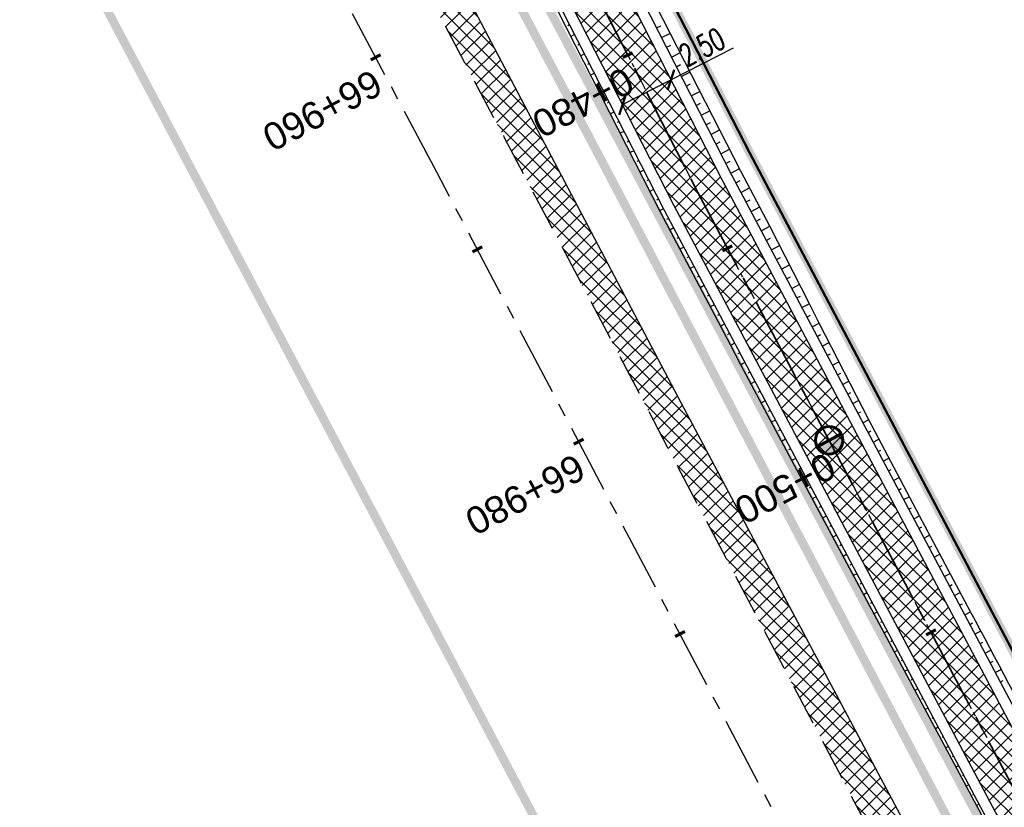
# Model space of a CAD drawing. Header units: metres. Extents: x 7529682 to 7533751, y 5721195 to 5727842.
# Tile 188 of 210: x 7529913 to 7529958, y 5727338 to 5727375. Entities that reach past the tile are written whole.
import ezdxf

# ---------------------------------------------------------------- set-up
doc = ezdxf.new("R2010")
doc.units = ezdxf.units.M
doc.header["$PDMODE"] = 1
doc.header["$PDSIZE"] = 0.3
for name, pattern in [('817-dzialki-09-05-04$0$HIDDEN', [0.375, 0.25, -0.125]), ('ACAD_ISO05W100', [33, 24, -3, 0, -3, 0, -3]), ('CENTER', [50.8, 31.75, -6.35, 6.35, -6.35]), ('CENTER2', [28.575, 19.05, -3.175, 3.175, -3.175]), ('HIDDEN', [9.525, 6.35, -3.175])]:
    doc.linetypes.add(name, pattern=pattern)
for name, color, linetype in [('C-DROGI-SYTUACJA', 7, 'Continuous'), ('C-DROGI-SYTUACJA-ETYKIETY', 7, 'Continuous'), ('D-hatch-pobocza', 131, 'Continuous'), ('D-pobocza', 60, 'Continuous'), ('D-rowy', 160, 'Continuous'), ('D-skarpa', 2, 'Continuous'), ('D-skarpa-kreskowanie', 2, 'Continuous'), ('D-wymiary', 1, 'Continuous')]:
    doc.layers.add(name, color=color, linetype=linetype)
for name, color, linetype, lineweight, true_color in [('D-ewidencja-numery', 7, 'Continuous', 50, 0x40ff00), ('D-hatch-ciag-pieszo-rowerowy', 7, 'Continuous', 13, 0xff9f80), ('D-LR-etap-III', 7, '817-dzialki-09-05-04$0$HIDDEN', 50, 0x00008f)]:
    doc.layers.add(name, color=color, linetype=linetype, lineweight=lineweight, true_color=true_color)
for name, color, linetype, lineweight in [('D-krawędzie', 3, 'Continuous', 30), ('D-obrzeża', 2, 'Continuous', 30), ('D-oś', 10, 'CENTER', 30), ('D-pas-drogowy', 7, 'ACAD_ISO05W100', 50)]:
    doc.layers.add(name, color=color, linetype=linetype, lineweight=lineweight)
doc.layers.add('poprzeczki', color=7, linetype='Continuous', true_color=0x0000c7)
doc.styles.add('DIMTEXT', font='simplex.shx', dxfattribs={"width": 0.7})
doc.styles.get("Standard").update_dxf_attribs({"font": 'arial.ttf'})
doc.dimstyles.new('500', dxfattribs={"dimtxt": 1, "dimasz": 0.7, "dimexe": 0.2, "dimexo": 0.5, "dimgap": 0.2, "dimtad": 1, "dimrnd": 0.005, "dimzin": 0, "dimdsep": 46, "dimtxsty": 'DIMTEXT', "dimblk": 'ARCHTICK', "dimcen": 0, "dimclrd": 256, "dimclre": 256, "dimclrt": 2, "dimadec": 5, "dimazin": 0, "dimtfac": 1, "dimtofl": 0, "dimtmove": 0, "dimatfit": 3, "dimfxl": 1, "dimtolj": 1, "dimtzin": 0, "dimlwd": -1, "dimlwe": -1, "dimarcsym": 0})
pattern_1 = [(45, (0, 0), (-0.33675960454, 0.33675960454), []), (135, (0, 0), (-0.33675960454, -0.33675960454), [])]

# ---------------------------------------------------------------- blocks, each defined once
blk = doc.blocks.new('_ArchTick')
at = {"color": 0, "linetype": 'ByBlock', "const_width": 0.15}
blk.add_lwpolyline([(-0.5, -0.5), (0.5, 0.5)], dxfattribs=at)
blk = doc.blocks.new('*D68')
at = {"layer": 'D-wymiary', "transparency": 16777216}
for p, q in [((7529943.038, 5727371.922), (7529945.917, 5727373.393)), ((7529942.81, 5727372.367), (7529942.947, 5727372.1)), ((7529940.812, 5727370.785), (7529943.038, 5727371.922)), ((7529940.584, 5727371.23), (7529940.721, 5727370.963))]:
    blk.add_line(p, q, dxfattribs=at)
at = {"layer": 'Defpoints', "color": 0, "transparency": 16777216}
for p in [(7529943.038, 5727371.922), (7529943.038, 5727371.922), (7529940.812, 5727370.785)]:
    blk.add_point(p, dxfattribs=at)
at = {"layer": 'D-wymiary', "transparency": 16777216, "xscale": 0.6999999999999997, "yscale": 0.6999999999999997, "zscale": 0.6999999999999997}
for p, rotation in [((7529943.038, 5727371.922), 27.05928590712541), ((7529940.812, 5727370.785), 207.0592859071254)]:
    blk.add_blockref('_ArchTick', p, dxfattribs=dict(at, rotation=rotation))
at = {"layer": 'D-wymiary', "color": 2, "transparency": 16777216, "insert": (7529944.471, 5727373.44), "char_height": 1, "attachment_point": 5, "rotation": 27.0593, "style": 'DIMTEXT'}
blk.add_mtext('\\A1;2.50', dxfattribs=at)
blk = doc.blocks.new('AeccTickLine')
at = {"color": 0, "linetype": 'ByBlock', "lineweight": -2}
blk.add_line((0, 1), (0, -1), dxfattribs=at)
blk = doc.blocks.new('kilometraz')
at = {"linetype": 'ByBlock', "lineweight": -2}
blk.add_hatch(color=0, dxfattribs=at).paths.add_polyline_path([(0, -0.28125, 0.41421356), (0.28125, 0, 0.41421356), (0, 0.28125)])
at = {"color": 0, "linetype": 'ByBlock', "lineweight": -2}
blk.add_line((0, 0.28125), (0, -0.28125), dxfattribs=at)
blk.add_circle((0, 0), 0.28125, dxfattribs=at)

msp = doc.modelspace()

# ---------------------------------------------------------------- hatches: boundary and pattern name
at = {"layer": 'D-hatch-ciag-pieszo-rowerowy'}
h = msp.add_hatch(dxfattribs=at)
h.set_pattern_fill('ANSI37', color=256, scale=0.15, style=0)
h.set_pattern_definition(pattern_1)
h.paths.add_polyline_path([(7529994.115, 5727270.039), (7529996.409, 5727271.048), (7529995.888, 5727272.04), (7529987.333, 5727287.9), (7529970.791, 5727319.398), (7529945.39, 5727367.318), (7529919.647, 5727417.711), (7529903.693, 5727447.921), (7529879.894, 5727492.595), (7529862.565, 5727525.262), (7529859.536, 5727525.637), (7529877.686, 5727491.422), (7529901.485, 5727446.75), (7529917.429, 5727416.559), (7529943.172, 5727366.164), (7529968.58, 5727318.231), (7529985.127, 5727286.725), (7529993.681, 5727270.865)])
at = {"layer": 'D-hatch-pobocza'}
h = msp.add_hatch(dxfattribs=at)
h.set_pattern_fill('ANSI37', color=256, scale=0.15, style=0)
h.set_pattern_definition(pattern_1)
h.paths.add_polyline_path([(7529905.34, 5727429.09), (7529892.28, 5727453.58), (7529881.53, 5727473.69), (7529872.27, 5727491.4), (7529857.46, 5727519.14), (7529841.38, 5727549.79), (7529827.75, 5727575.78), (7529816.4, 5727596.89), (7529800.43, 5727627.4), (7529788.07, 5727650.98), (7529775.85, 5727673.83), (7529761.3, 5727701.31), (7529749.89, 5727722.83), (7529745.5, 5727731.66), (7529738.971, 5727744.085), (7529737.465, 5727743.316), (7529742.213, 5727734.302), (7529762.326, 5727696.274), (7529777.785, 5727667.006), (7529799.322, 5727626.3), (7529822.193, 5727583.156), (7529846.924, 5727536.347), (7529864.752, 5727502.663), (7529900.459, 5727434.965), (7529935.352, 5727369.308), (7529971.476, 5727300.786), (7529988.361, 5727268.841), (7529990.28, 5727268.6), (7529990.329, 5727268.617), (7529981.66, 5727284.96), (7529968.42, 5727309.6), (7529956.4, 5727332.85), (7529943.52, 5727357.04), (7529932.32, 5727378.32), (7529916.68, 5727408.01)])

# ---------------------------------------------------------------- linework, layer by layer
at = {"layer": 'C-DROGI-SYTUACJA', "color": 10, "linetype": 'CENTER2', "lineweight": 35, "ltscale": 0.2}
msp.add_lwpolyline([(7529714.301, 5727795.865), (7529735.169, 5727756.456, 0.071658), (7529738.529, 5727751.848), (7529739.732, 5727750.614, -0.071785), (7529743.098, 5727745.997), (7529747.739, 5727737.221), (7529774.913, 5727685.825), (7529793.855, 5727649.915), (7529812.38, 5727615.415), (7529837.757, 5727568.892), (7529857.658, 5727531.843), (7529878.79, 5727492.008), (7529902.589, 5727447.335), (7529918.538, 5727417.135), (7529944.281, 5727366.741), (7529969.685, 5727318.815), (7529986.23, 5727287.312), (7529994.785, 5727271.452), (7530014.919, 5727233.118)], format="xyb", dxfattribs=at)
at = {"layer": 'D-ewidencja-numery', "color": 12, "ltscale": 15, "true_color": 0xc70000}
msp.add_lwpolyline([(7529715.573, 5727792.968), (7529717.68, 5727794.024), (7529736.275, 5727758.647), (7529744.511, 5727750.406), (7529750.283, 5727738.55), (7529777.109, 5727687.569), (7529796.515, 5727651.33), (7529814.938, 5727616.793), (7529839.007, 5727572.304), (7529860.618, 5727532.509), (7529882.349, 5727491.504), (7529904.865, 5727449.096), (7529920.747, 5727418.885), (7529946.677, 5727368.547), (7529972.025, 5727320.573), (7529987.74, 5727290.153), (7529996.497, 5727273.662), (7530017.541, 5727234.203)], dxfattribs=at)
at = {"layer": 'D-krawędzie', "linetype": 'HIDDEN', "ltscale": 0.3}
msp.add_lwpolyline([(7529737.465, 5727743.316), (7529742.213, 5727734.302), (7529762.326, 5727696.274), (7529777.785, 5727667.006), (7529799.322, 5727626.3), (7529822.193, 5727583.156), (7529846.924, 5727536.347), (7529864.752, 5727502.663), (7529900.459, 5727434.965), (7529935.352, 5727369.308), (7529971.476, 5727300.786), (7530006.702, 5727234.141)], dxfattribs=at)
at = {"layer": 'D-LR-etap-III', "ltscale": 10, "flags": 128}
msp.add_lwpolyline([(7531750.474, 5723895.103, 0.4, 0.4, 0), (7531750.505, 5723895.13, 0.4, 0.4, 0), (7531682.71, 5724022.92, 0.4, 0.4, 0), (7531619.177, 5724147.204, 0.4, 0.4, 0), (7531592.309, 5724198.489, 0.4, 0.4, 0), (7531553.264, 5724272.919, 0.4, 0.4, 0), (7531504.02, 5724366.79, 0.4, 0.4, 0), (7531482.09, 5724407.62, 0.4, 0.4, 0), (7531412.35, 5724541.183, 0.4, 0.4, 0), (7531388.464, 5724586.93, 0.4, 0.4, 0), (7531345.12, 5724669.94, 0.4, 0.4, 0), (7531127.66, 5725081.67, 0.4, 0.4, 0), (7531059.253, 5725211.041, 0.4, 0.4, 0), (7531008.007, 5725307.954, 0.4, 0.4, 0), (7530964.182, 5725390.836, 0.4, 0.4, 0), (7530914.557, 5725484.684, 0.4, 0.4, 0), (7530865.243, 5725577.494, 0.4, 0.4, 0), (7530840.085, 5725624.059, 0.4, 0.4, 0), (7530802.56, 5725694.925, 0.4, 0.4, 0), (7530755.54, 5725787.51, 0.4, 0.4, 0), (7530708.718, 5725876.303, 0.4, 0.4, 0), (7530695.12, 5725902.09, 0.4, 0.4, 0), (7530642.914, 5726001.078, 0.4, 0.4, 0), (7530634.935, 5726016.147, 0.4, 0.4, 0), (7530610.82, 5726061.93, 0.4, 0.4, 0), (7530610.82, 5726061.93, 0.4, 0.4, 0), (7530607.21, 5726063.51, 0.4, 0.4, 0), (7530597.42, 5726080.68, 0.4, 0.4, 0), (7530591.16, 5726088.44, 0.4, 0.4, 0), (7530581.28, 5726107.21, 0.4, 0.4, 0), (7530571.29, 5726130.56, 0.4, 0.4, 0), (7530549.555, 5726171.527, 0.4, 0.4, 0), (7530531.014, 5726206.474, 0.4, 0.4, 0), (7530516.461, 5726236.017, 0.4, 0.4, 0), (7530500.799, 5726266.141, 0.4, 0.4, 0), (7530491.35, 5726283.94, 0.4, 0.4, 0), (7530482.4, 5726303.41, 0.4, 0.4, 0), (7530482.4, 5726303.41, 0.4, 0.4, 0), (7530450.41, 5726357.28, 0.4, 0.4, 0), (7530397.759, 5726458.5, 0.4, 0.4, 0), (7530334.708, 5726583.665, 0.4, 0.4, 0), (7530303.939, 5726645.168, 0.4, 0.4, 0), (7530300.51, 5726651.778, 0.4, 0.4, 0), (7530289.214, 5726671.967, 0.4, 0.4, 0), (7530281.54, 5726685.57, 0.4, 0.4, 0), (7530261.371, 5726724.163, 0.4, 0.4, 0), (7530254.03, 5726738.21, 0.4, 0.4, 0), (7530197.22, 5726845.06, 0.4, 0.4, 0), (7530194.71, 5726849.15, 0.4, 0.4, 0), (7530195.92, 5726850.75, 0.4, 0.4, 0), (7530170.547, 5726892.961, 0.4, 0.4, 0), (7530143.175, 5726945.066, 0.4, 0.4, 0), (7530105.06, 5727018.32, 0.4, 0.4, 0), (7530100.06, 5727027.16, 0.4, 0.4, 0), (7530062.319, 5727099.625, 0.4, 0.4, 0), (7530015.379, 5727189.42, 0.4, 0.4, 0), (7529983.208, 5727250.207, 0.4, 0.4, 0), (7529953.284, 5727306.747, 0.4, 0.4, 0), (7529900.671, 5727406.159, 0.4, 0.4, 0), (7529890.63, 5727425.131, 0.4, 0.4, 0), (7529875.155, 5727454.426, 0.4, 0.4, 0), (7529857.56, 5727487.787, 0.4, 0.4, 0), (7529835.194, 5727530.193, 0.4, 0.4, 0), (7529811.741, 5727574.662, 0.4, 0.4, 0), (7529792.102, 5727611.923, 0.4, 0.4, 0), (7529768.066, 5727657.47, 0.4, 0.4, 0), (7529755.211, 5727682.131, 0.4, 0.4, 0), (7529753.31, 5727681.13, 0.4, 0.4, 0), (7529739.21, 5727707.77, 0.4, 0.4, 0), (7529735.395, 5727711.252, 0.4, 0.4, 0), (7529725.42, 5727730.2, 0.4, 0.4, 0), (7529723.55, 5727729.88, 0.4, 0.4, 0), (7529695.567, 5727782.932, 0.4, 0.4, 0), (7529717.68, 5727794.024, 0.4, 0.4, 0), (7529736.275, 5727758.647, 0.4, 0.4, 0), (7529736.275, 5727758.647, 0.4, 0.4, 0), (7529744.511, 5727750.406, 0.4, 0.4, 0), (7529744.511, 5727750.406, 0.4, 0.4, 0), (7529750.283, 5727738.55, 0.4, 0.4, 0), (7529777.109, 5727687.569, 0.4, 0.4, 0), (7529796.515, 5727651.33, 0.4, 0.4, 0), (7529814.938, 5727616.793, 0.4, 0.4, 0), (7529839.007, 5727572.304, 0.4, 0.4, 0), (7529860.618, 5727532.509, 0.4, 0.4, 0), (7529882.349, 5727491.504, 0.4, 0.4, 0), (7529904.865, 5727449.096, 0.4, 0.4, 0), (7529920.747, 5727418.885, 0.4, 0.4, 0), (7529946.677, 5727368.547, 0.4, 0.4, 0), (7529972.025, 5727320.573, 0.4, 0.4, 0), (7529987.74, 5727290.153, 0.4, 0.4, 0), (7529996.497, 5727273.662, 0.4, 0.4, 0), (7530017.541, 5727234.203, 0.4, 0.4, 0), (7530033.054, 5727204.864, 0.4, 0.4, 0), (7530051.623, 5727170.223, 0.4, 0.4, 0), (7530069.277, 5727137.016, 0.4, 0.4, 0), (7530089.385, 5727097.534, 0.4, 0.4, 0), (7530109.713, 5727060.747, 0.4, 0.4, 0), (7530136.77, 5727011.64, 0.4, 0.4, 0), (7530162.447, 5726962.744, 0.4, 0.4, 0), (7530187.674, 5726916.992, 0.4, 0.4, 0), (7530207.821, 5726879.335, 0.4, 0.4, 0), (7530230.626, 5726834.519, 0.4, 0.4, 0), (7530262.288, 5726776.618, 0.4, 0.4, 0), (7530277.51, 5726760.213, 0.4, 0.4, 0), (7530286.037, 5726744.107, 0.4, 0.4, 0), (7530288.097, 5726735.884, 0.4, 0.4, 0), (7530290.394, 5726725.047, 0.4, 0.4, 0), (7530296.177, 5726713.583, 0.4, 0.4, 0), (7530302.726, 5726701.182, 0.4, 0.4, 0), (7530325.685, 5726657.466, 0.4, 0.4, 0), (7530343.244, 5726623.649, 0.4, 0.4, 0), (7530360.23, 5726591.747, 0.4, 0.4, 0), (7530383.209, 5726548.059, 0.4, 0.4, 0), (7530406.018, 5726503.606, 0.4, 0.4, 0), (7530427.465, 5726462.62, 0.4, 0.4, 0), (7530447.928, 5726424.388, 0.4, 0.4, 0), (7530471.127, 5726379.921, 0.4, 0.4, 0), (7530490.501, 5726343.033, 0.4, 0.4, 0), (7530509.499, 5726306.733, 0.4, 0.4, 0), (7530529.89, 5726267.244, 0.4, 0.4, 0), (7530543.852, 5726238.99, 0.4, 0.4, 0), (7530554.809, 5726218.944, 0.4, 0.4, 0), (7530559.027, 5726212.223, 0.4, 0.4, 0), (7530563.061, 5726206.41, 0.4, 0.4, 0), (7530566.934, 5726200.464, 0.4, 0.4, 0), (7530569.771, 5726194.902, 0.4, 0.4, 0), (7530571.473, 5726191.282, 0.4, 0.4, 0), (7530572.839, 5726188.025, 0.4, 0.4, 0), (7530575.295, 5726182.035, 0.4, 0.4, 0), (7530579.737, 5726173.306, 0.4, 0.4, 0), (7530583.3, 5726167.41, 0.4, 0.4, 0), (7530593.4, 5726163.33, 0.4, 0.4, 0), (7530598.618, 5726155.264, 0.4, 0.4, 0), (7530608.258, 5726140.497, 0.4, 0.4, 0), (7530603.27, 5726136.83, 0.4, 0.4, 0), (7530606.53, 5726131.84, 0.4, 0.4, 0), (7530604.239, 5726124.217, 0.4, 0.4, 0), (7530605.847, 5726121.63, 0.4, 0.4, 0), (7530608.972, 5726116.164, 0.4, 0.4, 0), (7530618.114, 5726097.791, 0.4, 0.4, 0), (7530651.213, 5726034.96, 0.4, 0.4, 0), (7530670.244, 5725998.611, 0.4, 0.4, 0), (7530698.075, 5725945.953, 0.4, 0.4, 0), (7530716.506, 5725911.305, 0.4, 0.4, 0), (7530735.223, 5725875.667, 0.4, 0.4, 0), (7530752.504, 5725842.155, 0.4, 0.4, 0), (7530778.311, 5725793.501, 0.4, 0.4, 0), (7530797.5, 5725756.382, 0.4, 0.4, 0), (7530812.519, 5725728.289, 0.4, 0.4, 0), (7530820.039, 5725713.16, 0.4, 0.4, 0), (7530822.422, 5725710.194, 0.4, 0.4, 0), (7530833.155, 5725688.801, 0.4, 0.4, 0), (7530849.629, 5725656.159, 0.4, 0.4, 0), (7530867.983, 5725621.964, 0.4, 0.4, 0), (7530872.63, 5725612.888, 0.4, 0.4, 0), (7530880.354, 5725597.595, 0.4, 0.4, 0), (7530883.839, 5725593.389, 0.4, 0.4, 0), (7530891.782, 5725587.763, 0.4, 0.4, 0), (7530895.039, 5725584.281, 0.4, 0.4, 0), (7530897.034, 5725580.941, 0.4, 0.4, 0), (7530900.952, 5725579.946, 0.4, 0.4, 0), (7530904.81, 5725571.977, 0.4, 0.4, 0), (7530903.682, 5725568.566, 0.4, 0.4, 0), (7530908.901, 5725558.845, 0.4, 0.4, 0), (7530910.252, 5725545.672, 0.4, 0.4, 0), (7530912.873, 5725538.646, 0.4, 0.4, 0), (7530945.278, 5725478.464, 0.4, 0.4, 0), (7530959.692, 5725450.246, 0.4, 0.4, 0), (7531002.827, 5725368.192, 0.4, 0.4, 0), (7531044.704, 5725290.314, 0.4, 0.4, 0), (7531064.099, 5725253.213, 0.4, 0.4, 0), (7531083.01, 5725216.678, 0.4, 0.4, 0), (7531113.013, 5725158.466, 0.4, 0.4, 0), (7531137.364, 5725113.071, 0.4, 0.4, 0), (7531150.831, 5725086.712, 0.4, 0.4, 0), (7531159.746, 5725076.641, 0.4, 0.4, 0), (7531166.31, 5725074.58, 0.4, 0.4, 0), (7531172.29, 5725062.58, 0.4, 0.4, 0), (7531170.59, 5725055.606, 0.4, 0.4, 0), (7531173.733, 5725044.081, 0.4, 0.4, 0), (7531215.342, 5724964.86, 0.4, 0.4, 0), (7531238.054, 5724921.685, 0.4, 0.4, 0), (7531262.39, 5724875.283, 0.4, 0.4, 0), (7531295.587, 5724811.266, 0.4, 0.4, 0), (7531348.488, 5724712.363, 0.4, 0.4, 0), (7531363.741, 5724682.684, 0.4, 0.4, 0), (7531366.987, 5724675.865, 0.4, 0.4, 0), (7531382.541, 5724646.111, 0.4, 0.4, 0), (7531401.299, 5724610.875, 0.4, 0.4, 0), (7531428.965, 5724558.862, 0.4, 0.4, 0), (7531449.111, 5724520.398, 0.4, 0.4, 0), (7531477.293, 5724465.831, 0.4, 0.4, 0), (7531500.996, 5724421.113, 0.4, 0.4, 0), (7531512.122, 5724400.549, 0.4, 0.4, 0), (7531513.782, 5724396.757, 0.4, 0.4, 0), (7531526.32, 5724379.39, 0.4, 0.4, 0), (7531566.784, 5724302.736, 0.4, 0.4, 0), (7531612.277, 5724225.61, 0.4, 0.4, 0), (7531620.493, 5724210.548, 0.4, 0.4, 0), (7531631.578, 5724196.258, 0.4, 0.4, 0), (7531653.484, 5724152.434, 0.4, 0.4, 0), (7531661.151, 5724128.494, 0.4, 0.4, 0), (7531673.881, 5724101.186, 0.4, 0.4, 0), (7531684.691, 5724081.184, 0.4, 0.4, 0), (7531699.212, 5724051.17, 0.4, 0.4, 0), (7531704.034, 5724040.584, 0.4, 0.4, 0), (7531704.034, 5724040.584, 0.4, 0.4, 0), (7531703.913, 5724037.17, 0.4, 0.4, 0), (7531736.42, 5723969.232, 0.4, 0.4, 0), (7531738.285, 5723967.699, 0.4, 0.4, 0), (7531742.181, 5723962.346, 0.4, 0.4, 0), (7531744.286, 5723958.616, 0.4, 0.4, 0), (7531755.393, 5723944.193, 0.4, 0.4, 0), (7531758.69, 5723936.76, 0.4, 0.4, 0), (7531780.08, 5723929.25, 0.4, 0.4, 0), (7531792.612, 5723906.338, 0.4, 0.4, 0), (7531792.612, 5723906.338, 0.4, 0.4, 0), (7531756.962, 5723883.055, 0.4, 0.4, 0), (7531750.46, 5723895.13, 0.4, 0.4, 0), (7531750.46, 5723895.13, 0, 0, 0)], format="xyseb", dxfattribs=at)
at = {"layer": 'D-obrzeża'}
for points in [[(7529996.408, 5727271.05), (7529995.888, 5727272.04), (7529987.333, 5727287.9), (7529970.791, 5727319.398), (7529945.39, 5727367.318), (7529919.647, 5727417.711), (7529903.693, 5727447.921), (7529879.894, 5727492.595), (7529858.761, 5727532.432), (7529838.856, 5727569.487), (7529813.479, 5727616.01), (7529794.958, 5727650.503), (7529776.019, 5727686.408), (7529748.844, 5727737.805), (7529744.118, 5727746.741, 0.071785), (7529740.753, 5727751.358), (7529739.549, 5727752.592, -0.071658), (7529736.189, 5727757.2), (7529717.235, 5727792.995)], [(7530013.813, 5727232.534), (7529993.681, 5727270.865), (7529985.127, 5727286.725), (7529968.58, 5727318.231), (7529943.172, 5727366.164), (7529917.429, 5727416.559), (7529901.485, 5727446.75), (7529877.686, 5727491.422), (7529856.555, 5727531.255), (7529836.657, 5727568.297), (7529811.281, 5727614.82), (7529792.751, 5727649.328), (7529773.808, 5727685.242), (7529746.633, 5727736.639), (7529746.633, 5727736.639), (7529742.077, 5727745.253, 0.071785), (7529738.712, 5727749.87), (7529737.508, 5727751.104, -0.071658), (7529734.148, 5727755.712), (7529715.008, 5727791.858)]]:
    msp.add_lwpolyline(points, format="xyb", dxfattribs=at)
at = {"layer": 'D-oś', "ltscale": 0.1}
msp.add_lwpolyline([(7530003.607, 5727232.506), (7529968.381, 5727299.153), (7529932.259, 5727367.671), (7529897.365, 5727433.327), (7529861.657, 5727501.028), (7529843.829, 5727534.712), (7529819.1, 5727581.518), (7529796.228, 5727624.663), (7529774.69, 5727665.371), (7529759.232, 5727694.637), (7529739.12, 5727732.663), (7529700.238, 5727806.043)], dxfattribs=at)
at = {"layer": 'D-oś', "ltscale": 0.03}
msp.add_lwpolyline([(7529714.301, 5727795.865), (7529735.169, 5727756.456, 0.071658), (7529738.529, 5727751.848), (7529739.732, 5727750.614, -0.071785), (7529743.098, 5727745.997), (7529747.739, 5727737.221), (7529774.913, 5727685.825), (7529793.855, 5727649.915), (7529812.38, 5727615.415), (7529837.757, 5727568.892), (7529857.658, 5727531.843), (7529878.79, 5727492.008), (7529902.589, 5727447.335), (7529918.538, 5727417.135), (7529944.281, 5727366.741), (7529969.685, 5727318.815), (7529986.23, 5727287.312), (7529994.785, 5727271.452), (7530014.919, 5727233.118)], format="xyb", dxfattribs=at)
at = {"layer": 'D-pas-drogowy', "ltscale": 0.2, "flags": 128}
msp.add_lwpolyline([(7531633.019, 5724182.834, 0.4, 0.4, 0), (7531617.559, 5724211.608, 0.4, 0.4, 0), (7531566.784, 5724302.736, 0.4, 0.4, 0), (7531538.419, 5724356.47, 0.4, 0.4, 0), (7531526.32, 5724379.39, 0.4, 0.4, 0), (7531516.102, 5724393.607, 0.4, 0.4, 0.001485), (7531513.78, 5724396.838, 0.4, 0.4, 0), (7531501.87, 5724413.41, 0.4, 0.4, 0), (7531474.926, 5724464.508, 0.4, 0.4, 0), (7531446.2, 5724518.992, 0.4, 0.4, 0), (7531424.962, 5724559.262, 0.4, 0.4, 0), (7531398.444, 5724609.566, 0.4, 0.4, 0), (7531379.647, 5724645.216, 0.4, 0.4, 0), (7531365.23, 5724672.56, 0.4, 0.4, 0), (7531341.306, 5724717.915, 0.4, 0.4, 0), (7531312.9, 5724771.789, 0.4, 0.4, 0), (7531292.591, 5724810.307, 0.4, 0.4, 0), (7531259.392, 5724873.271, 0.4, 0.4, 0), (7531233.74, 5724921.923, 0.4, 0.4, 0), (7531203.073, 5724980.092, 0.4, 0.4, 0), (7531173.471, 5725036.225, 0.4, 0.4, 0), (7531168.27, 5725046.09, 0.4, 0.4, 0), (7531172.29, 5725062.58, 0.4, 0.4, 0), (7531166.31, 5725074.58, 0.4, 0.4, 0), (7531150.32, 5725079.6, 0.4, 0.4, 0), (7531141.5, 5725096.43, 0.4, 0.4, 0), (7531109.312, 5725157.814, 0.4, 0.4, 0), (7531086.641, 5725201.048, 0.4, 0.4, 0), (7531059.198, 5725253.384, 0.4, 0.4, 0), (7531028.207, 5725312.489, 0.4, 0.4, 0), (7530999.105, 5725367.99, 0.4, 0.4, 0), (7530956.248, 5725449.725, 0.4, 0.4, 0), (7530924.398, 5725510.464, 0.4, 0.4, 0), (7530897.51, 5725561.74, 0.4, 0.4, 0), (7530894.46, 5725566.14, 0.4, 0.4, 0), (7530892.16, 5725570.49, 0.4, 0.4, 0), (7530869.363, 5725613.307, 0.4, 0.4, 0), (7530861.694, 5725627.705, 0.4, 0.4, 0), (7530852.74, 5725644.52, 0.4, 0.4, 0), (7530831.51, 5725684.2, 0.4, 0.4, 0), (7530811.13, 5725722.52, 0.4, 0.4, 0), (7530792.348, 5725757.941, 0.4, 0.4, 0), (7530768.03, 5725803.8, 0.4, 0.4, 0), (7530748.769, 5725840.179, 0.4, 0.4, 0), (7530727.7, 5725879.97, 0.4, 0.4, 0), (7530712.098, 5725909.545, 0.4, 0.4, 0), (7530693.644, 5725944.645, 0.4, 0.4, 0), (7530665.702, 5725997.539, 0.4, 0.4, 0), (7530641.76, 5726042.88, 0.4, 0.4, 0), (7530616.5, 5726091.48, 0.4, 0.4, 0), (7530604.628, 5726114.32, 0.4, 0.4, -0.007763), (7530602.5, 5726118.43, 0.4, 0.4, 0), (7530603.992, 5726123.395, 0.4, 0.4, 0), (7530606.53, 5726131.84, 0.4, 0.4, 0), (7530603.27, 5726136.83, 0.4, 0.4, 0), (7530593.776, 5726151.369, 0.4, 0.4, 0), (7530590.203, 5726156.84, 0.4, 0.4, 0), (7530583.3, 5726167.41, 0.4, 0.4, 0), (7530580.578, 5726170.428, 0.4, 0.4, 0), (7530575.85, 5726175.67, 0.4, 0.4, 0), (7530569.01, 5726186.66, 0.4, 0.4, 0), (7530562.555, 5726199.189, 0.4, 0.4, 0), (7530555.67, 5726211.39, 0.4, 0.4, 0), (7530548.29, 5726224.23, 0.4, 0.4, 0), (7530540.58, 5726237.71, 0.4, 0.4, 0), (7530532.68, 5726252.65, 0.4, 0.4, 0), (7530524.06, 5726269.35, 0.4, 0.4, 0), (7530502.82, 5726309.91, 0.4, 0.4, 0), (7530488.83, 5726336.63, 0.4, 0.4, 0), (7530466.03, 5726380.16, 0.4, 0.4, 0), (7530438.47, 5726432.77, 0.4, 0.4, 0), (7530424.53, 5726459.09, 0.4, 0.4, 0), (7530401.63, 5726502.97, 0.4, 0.4, 0), (7530383.38, 5726538.06, 0.4, 0.4, 0), (7530353.97, 5726593.52, 0.4, 0.4, 0), (7530338.47, 5726622.74, 0.4, 0.4, 0), (7530322.01, 5726653.88, 0.4, 0.4, 0), (7530297.54, 5726700.33, 0.4, 0.4, 0), (7530287.38, 5726719.6, 0.4, 0.4, 0), (7530285.95, 5726722.316, 0.4, 0.4, 0), (7530280.26, 5726733.12, 0.4, 0.4, 0), (7530266.73, 5726758.74, 0.4, 0.4, 0), (7530260.42, 5726770.47, 0.4, 0.4, 0), (7530253.25, 5726783.82, 0.4, 0.4, 0), (7530244.95, 5726799.33, 0.4, 0.4, 0), (7530239.39, 5726808.49, 0.4, 0.4, 0), (7530238.29, 5726807.9, 0.4, 0.4, 0), (7530218.11, 5726850.67, 0.4, 0.4, 0), (7530175.907, 5726928.168, 0.4, 0.4, 0), (7530096.68, 5727076.15, 0.4, 0.4, 0), (7530094.68, 5727079.89, 0.4, 0.4, 0), (7530064.597, 5727135.523, 0.4, 0.4, 0), (7530046.731, 5727168.892, 0.4, 0.4, 0), (7530025.803, 5727208.461, 0.4, 0.4, 0), (7530012.847, 5727232.979, 0.4, 0.4, 0), (7529994.15, 5727268.45, 0.4, 0.4, 0), (7529981.671, 5727291.93, 0.4, 0.4, 0), (7529949.89, 5727351.73, 0.4, 0.4, 0), (7529924.75, 5727399.03, 0.4, 0.4, 0), (7529915.516, 5727417.1, 0.4, 0.4, 0), (7529885.83, 5727475.19, 0.4, 0.4, 0), (7529862.56, 5727519.97, 0.4, 0.4, 0), (7529852.985, 5727538.191, 0.4, 0.4, 0), (7529836.513, 5727569.511, 0.4, 0.4, 0), (7529815.369, 5727609.141, 0.4, 0.4, 0), (7529792.795, 5727651.247, 0.4, 0.4, 0), (7529774.199, 5727685.858, 0.4, 0.4, 0), (7529746.966, 5727736.059, 0.4, 0.4, 0), (7529733.92, 5727757.62, 0.4, 0.4, 0), (7529708.607, 5727806.389, 0.4, 0.4, 0), (7529688.492, 5727796.345, 0.4, 0.4, 0), (7529723.55, 5727729.88, 0.4, 0.4, 0), (7529725.42, 5727730.2, 0.4, 0.4, 0), (7529735.38, 5727711.28, 0.4, 0.4, 0), (7529739.21, 5727707.77, 0.4, 0.4, 0), (7529753.31, 5727681.13, 0.4, 0.4, 0), (7529755.178, 5727682.114, 0.4, 0.4, 0), (7529792.102, 5727611.923, 0.4, 0.4, 0), (7529811.741, 5727574.662, 0.4, 0.4, 0), (7529835.194, 5727530.193, 0.4, 0.4, 0), (7529857.56, 5727487.787, 0.4, 0.4, 0), (7529875.155, 5727454.426, 0.4, 0.4, 0), (7529890.63, 5727425.131, 0.4, 0.4, 0), (7529900.671, 5727406.159, 0.4, 0.4, 0), (7529953.284, 5727306.747, 0.4, 0.4, 0), (7529983.208, 5727250.207, 0.4, 0.4, 0), (7530015.379, 5727189.42, 0.4, 0.4, 0), (7530062.319, 5727099.625, 0.4, 0.4, 0), (7530100.06, 5727027.16, 0.4, 0.4, 0), (7530105.06, 5727018.32, 0.4, 0.4, 0), (7530143.175, 5726945.066, 0.4, 0.4, 0), (7530170.547, 5726892.961, 0.4, 0.4, 0), (7530195.92, 5726850.75, 0.4, 0.4, 0), (7530194.71, 5726849.15, 0.4, 0.4, 0), (7530197.22, 5726845.06, 0.4, 0.4, 0), (7530254.03, 5726738.21, 0.4, 0.4, 0), (7530261.371, 5726724.163, 0.4, 0.4, 0), (7530281.54, 5726685.57, 0.4, 0.4, 0), (7530289.214, 5726671.967, 0.4, 0.4, 0), (7530300.51, 5726651.778, 0.4, 0.4, 0), (7530303.939, 5726645.168, 0.4, 0.4, 0), (7530334.708, 5726583.665, 0.4, 0.4, 0), (7530397.759, 5726458.5, 0.4, 0.4, 0), (7530450.41, 5726357.28, 0.4, 0.4, 0), (7530482.4, 5726303.41, 0.4, 0.4, 0), (7530483.688, 5726301.003, 0.4, 0.4, 0), (7530491.35, 5726283.94, 0.4, 0.4, 0), (7530512.67, 5726243.78, 0.4, 0.4, 0), (7530529.43, 5726209.46, 0.4, 0.4, 0), (7530571.29, 5726130.56, 0.4, 0.4, 0), (7530581.28, 5726107.21, 0.4, 0.4, 0), (7530591.16, 5726088.44, 0.4, 0.4, 0), (7530597.42, 5726080.68, 0.4, 0.4, 0), (7530607.21, 5726063.51, 0.4, 0.4, 0), (7530610.82, 5726061.93, 0.4, 0.4, 0), (7530634.935, 5726016.147, 0.4, 0.4, 0), (7530642.914, 5726001.078, 0.4, 0.4, 0), (7530695.12, 5725902.09, 0.4, 0.4, 0), (7530708.718, 5725876.303, 0.4, 0.4, 0), (7530755.54, 5725787.51, 0.4, 0.4, 0), (7530802.56, 5725694.925, 0.4, 0.4, 0), (7530840.085, 5725624.059, 0.4, 0.4, 0), (7530865.243, 5725577.494, 0.4, 0.4, 0), (7530914.557, 5725484.684, 0.4, 0.4, 0), (7530964.182, 5725390.836, 0.4, 0.4, 0), (7531008.007, 5725307.954, 0.4, 0.4, 0), (7531059.253, 5725211.041, 0.4, 0.4, 0), (7531127.66, 5725081.67, 0.4, 0.4, 0), (7531345.12, 5724669.94, 0.4, 0.4, 0), (7531388.464, 5724586.93, 0.4, 0.4, 0), (7531412.35, 5724541.183, 0.4, 0.4, 0), (7531482.09, 5724407.62, 0.4, 0.4, 0), (7531504.02, 5724366.79, 0.4, 0.4, 0), (7531519.374, 5724337.52, 0.4, 0.4, 0), (7531563.749, 5724252.932, 0.4, 0.4, 0), (7531602.175, 5724179.681, 0.4, 0.4, 0), (7531619.177, 5724147.204, 0.4, 0.4, 0), (7531625.038, 5724135.635, 0.4, 0.4, 0), (7531656.796, 5724073.316, 0.4, 0.4, 0), (7531675.12, 5724037.36, 0.4, 0.4, 0), (7531682.71, 5724022.92, 0.4, 0.4, 0), (7531705.565, 5723979.811, 0.4, 0.4, 0), (7531736.606, 5723921.262, 0.4, 0.4, 0), (7531750.46, 5723895.13, 0.4, 0.4, 0), (7531740.77, 5723886.56, 0.4, 0.4, 0), (7531732.86, 5723885, 0.4, 0.4, 0), (7531722.18, 5723887.77, 0.4, 0.4, 0), (7531729.87, 5723862.17, 0.4, 0.4, 0), (7531742.92, 5723861.93, 0.4, 0.4, 0), (7531763.71, 5723859.52, 0.4, 0.4, 0), (7531768.42, 5723854.12, 0.4, 0.4, 0), (7531787.42, 5723817.97, 0.4, 0.4, 0), (7531795.57, 5723809.82, 0.4, 0.4, 0), (7531816.347, 5723819.85, 0.4, 0.4, 0), (7531816.347, 5723819.85, 0.4, 0.4, 0), (7531805.06, 5723843.23, 0.4, 0.4, 0), (7531803.61, 5723886.23, 0.4, 0.4, 0), (7531803.61, 5723886.23, 0.4, 0.4, 0), (7531780.08, 5723929.25, 0.4, 0.4, 0), (7531758.69, 5723936.76, 0.4, 0.4, 0), (7531749.359, 5723946.412, 0.4, 0.4, 0), (7531742.71, 5723953.29, 0.4, 0.4, 0), (7531735.177, 5723967.878, 0.4, 0.4, 0), (7531722.37, 5723992.68, 0.4, 0.4, 0), (7531705.042, 5724030.886, 0.4, 0.4, 0), (7531699.47, 5724043.17, 0.4, 0.4, 0), (7531692.69, 5724058.11, 0.4, 0.4, 0), (7531679.672, 5724084.017, 0.4, 0.4, 0), (7531674.55, 5724094.21, 0.4, 0.4, 0), (7531666.633, 5724114.003, 0.4, 0.4, 0), (7531649, 5724153.82, 0.4, 0.4, 0), (7531641.49, 5724149.34, 0.4, 0.4, 0), (7531626.04, 5724179.34, 0.4, 0.4, 0), (7531633.03, 5724182.84, 0, 0, 0)], format="xyseb", dxfattribs=at)
at = {"layer": 'D-pobocza'}
for points in [[(7529719.962, 5727788.914), (7529736.631, 5727757.434, 0.071658), (7529739.907, 5727752.941), (7529741.111, 5727751.707, -0.071785), (7529744.56, 5727746.975), (7529749.286, 5727738.039), (7529776.461, 5727686.642), (7529795.4, 5727650.738), (7529813.919, 5727616.248), (7529839.296, 5727569.725), (7529859.202, 5727532.667), (7529880.335, 5727492.83), (7529904.135, 5727448.155), (7529920.091, 5727417.942), (7529945.833, 5727367.549), (7529971.233, 5727319.631), (7529987.775, 5727288.135), (7529996.33, 5727272.275), (7529996.866, 5727271.253)], [(7529718.045, 5727785.054), (7529733.706, 5727755.478, 0.071658), (7529737.151, 5727750.754), (7529738.354, 5727749.521, -0.071785), (7529741.635, 5727745.019), (7529746.191, 5727736.405), (7529773.366, 5727685.008), (7529792.31, 5727649.093), (7529810.841, 5727614.582), (7529836.218, 5727568.059), (7529856.114, 5727531.019), (7529877.245, 5727491.187), (7529901.043, 5727446.515), (7529916.985, 5727416.328), (7529942.728, 5727365.933), (7529968.137, 5727317.998), (7529984.685, 5727286.49), (7529993.24, 5727270.63), (7529993.656, 5727269.837)]]:
    msp.add_lwpolyline(points, format="xyb", dxfattribs=at)
at = {"layer": 'D-pobocza', "linetype": 'ByBlock'}
msp.add_lwpolyline([(7529990.329, 5727268.617), (7529981.66, 5727284.96), (7529968.42, 5727309.6), (7529956.4, 5727332.85), (7529943.52, 5727357.04), (7529932.32, 5727378.32), (7529916.68, 5727408.01), (7529905.34, 5727429.09), (7529892.28, 5727453.58), (7529881.53, 5727473.69), (7529872.27, 5727491.4), (7529857.46, 5727519.14), (7529841.38, 5727549.79), (7529827.75, 5727575.78), (7529816.4, 5727596.89), (7529800.43, 5727627.4), (7529788.07, 5727650.98), (7529775.85, 5727673.83), (7529761.3, 5727701.31), (7529749.89, 5727722.83), (7529745.5, 5727731.66), (7529738.971, 5727744.085), (7529737.465, 5727743.316)], dxfattribs=at)
at = {"layer": 'D-rowy', "linetype": 'HIDDEN', "ltscale": 0.1, "const_width": 0.4, "flags": 128}
msp.add_lwpolyline([(7530210.965, 5726857.162), (7530158.809, 5726954.52), (7530122.465, 5727022.753), (7530095.922, 5727072.859), (7530086.314, 5727091.113), (7530063.16, 5727134.709), (7530033.596, 5727190.759), (7530021.34, 5727213.676), (7530002.619, 5727249.036), (7529995.396, 5727262.503), (7529988.789, 5727275.206), (7529976.334, 5727299.006), (7529958.125, 5727333.488), (7529939.362, 5727369.129), (7529923.146, 5727399.734), (7529918.219, 5727408.985), (7529909.126, 5727427.527), (7529905.376, 5727434.673), (7529896.192, 5727451.152), (7529887.557, 5727467.231), (7529877.124, 5727486.657), (7529866.166, 5727506.778), (7529855.76, 5727526.176), (7529840.707, 5727554.898), (7529824.518, 5727585.588), (7529810.515, 5727612.292), (7529795.682, 5727640.077), (7529780.379, 5727668.69), (7529772.315, 5727684.078), (7529762.635, 5727702.447), (7529747.007, 5727732.117), (7529740.676, 5727744.954)], dxfattribs=at)
at = {"layer": 'D-skarpa', "linetype": 'Continuous'}
for points in [[(7529918.615, 5727412.131, -0.013727), (7529921.375, 5727406.728), (7529921.898, 5727405.722), (7529934.782, 5727381.088), (7529937.056, 5727376.634), (7529942.542, 5727365.853), (7529943.911, 5727363.259), (7529945.765, 5727359.746), (7529946.234, 5727358.832), (7529948.588, 5727354.421), (7529958.042, 5727336.796)], [(7529924.932, 5727408.545), (7529929.032, 5727400.609), (7529931.425, 5727396.216), (7529933.758, 5727391.794), (7529936.049, 5727387.349), (7529940.728, 5727378.51), (7529942.996, 5727374.054), (7529946.246, 5727367.745), (7529947.581, 5727365.205), (7529949.38, 5727361.662), (7529949.855, 5727360.751), (7529952.127, 5727356.296), (7529954.467, 5727351.878), (7529956.82, 5727347.466, 0.000197), (7529963.888, 5727334.236)]]:
    msp.add_lwpolyline(points, format="xyb", dxfattribs=at)
at = {"layer": 'D-skarpa-kreskowanie', "linetype": 'Continuous'}
for p, q in [((7529938.376, 5727374.453, 107.624), (7529938.293, 5727374.411, 107.561)), ((7529942.379, 5727374.312, 107.746), (7529942.572, 5727374.41, 107.602)), ((7529938.604, 5727374.008, 107.622), (7529938.436, 5727373.922, 107.496)), ((7529942.606, 5727373.866, 107.744), (7529942.992, 5727374.063, 107.456)), ((7529938.831, 5727373.563, 107.62), (7529938.747, 5727373.52, 107.557)), ((7529942.834, 5727373.421, 107.743), (7529943.027, 5727373.52, 107.598)), ((7529939.058, 5727373.117, 107.618), (7529938.889, 5727373.031, 107.491)), ((7529943.061, 5727372.976, 107.741), (7529943.45, 5727373.174, 107.45)), ((7529939.286, 5727372.672, 107.616), (7529939.201, 5727372.629, 107.553)), ((7529943.288, 5727372.531, 107.739), (7529943.484, 5727372.63, 107.593)), ((7529939.513, 5727372.227, 107.614), (7529939.343, 5727372.14, 107.487)), ((7529943.516, 5727372.085, 107.737), (7529943.908, 5727372.285, 107.444)), ((7529939.741, 5727371.782, 107.612), (7529939.655, 5727371.738, 107.548)), ((7529943.743, 5727371.64, 107.735), (7529943.94, 5727371.74, 107.588)), ((7529939.968, 5727371.336, 107.61), (7529939.796, 5727371.249, 107.482)), ((7529943.971, 5727371.195, 107.733), (7529944.365, 5727371.396, 107.438)), ((7529940.196, 5727370.891, 107.609), (7529940.109, 5727370.847, 107.544)), ((7529944.198, 5727370.75, 107.731), (7529944.396, 5727370.851, 107.583)), ((7529940.423, 5727370.446, 107.607), (7529940.25, 5727370.357, 107.477)), ((7529944.426, 5727370.304, 107.729), (7529944.823, 5727370.507, 107.432)), ((7529940.651, 5727370.001, 107.605), (7529940.564, 5727369.956, 107.54)), ((7529944.653, 5727369.859, 107.727), (7529944.853, 5727369.961, 107.578)), ((7529940.878, 5727369.555, 107.603), (7529940.703, 5727369.466, 107.472)), ((7529944.881, 5727369.414, 107.726), (7529945.281, 5727369.618, 107.426)), ((7529941.106, 5727369.11, 107.601), (7529941.018, 5727369.065, 107.535)), ((7529945.108, 5727368.968, 107.724), (7529945.309, 5727369.071, 107.573)), ((7529941.333, 5727368.665, 107.599), (7529941.157, 5727368.575, 107.467)), ((7529945.336, 5727368.523, 107.722), (7529945.739, 5727368.729, 107.42)), ((7529941.561, 5727368.219, 107.597), (7529941.472, 5727368.174, 107.531)), ((7529945.563, 5727368.078, 107.72), (7529945.766, 5727368.181, 107.568)), ((7529941.788, 5727367.774, 107.595), (7529941.61, 5727367.683, 107.462)), ((7529945.79, 5727367.633, 107.718), (7529946.197, 5727367.84, 107.414)), ((7529942.015, 5727367.329, 107.593), (7529941.926, 5727367.283, 107.527)), ((7529946.023, 5727367.19, 107.716), (7529946.224, 5727367.297, 107.564)), ((7529946.257, 5727366.748, 107.714), (7529946.658, 5727366.961, 107.412)), ((7529942.243, 5727366.884, 107.592), (7529942.064, 5727366.792, 107.458)), ((7529942.47, 5727366.438, 107.59), (7529942.38, 5727366.392, 107.522)), ((7529946.492, 5727366.307, 107.712), (7529946.691, 5727366.412, 107.562)), ((7529946.726, 5727365.865, 107.71), (7529947.124, 5727366.076, 107.41)), ((7529942.698, 5727365.993, 107.588), (7529942.517, 5727365.901, 107.453)), ((7529942.931, 5727365.551, 107.586), (7529942.841, 5727365.503, 107.518)), ((7529946.96, 5727365.423, 107.708), (7529947.158, 5727365.528, 107.559)), ((7529947.194, 5727364.981, 107.707), (7529947.589, 5727365.19, 107.409)), ((7529943.165, 5727365.109, 107.584), (7529942.985, 5727365.013, 107.448)), ((7529943.399, 5727364.667, 107.582), (7529943.309, 5727364.619, 107.514)), ((7529947.428, 5727364.54, 107.705), (7529947.622, 5727364.642, 107.559)), ((7529947.663, 5727364.098, 107.703), (7529948.042, 5727364.299, 107.417)), ((7529943.634, 5727364.226, 107.58), (7529943.451, 5727364.129, 107.443)), ((7529943.868, 5727363.784, 107.578), (7529943.776, 5727363.735, 107.509)), ((7529944.102, 5727363.342, 107.577), (7529943.918, 5727363.245, 107.438)), ((7529947.897, 5727363.656, 107.701), (7529948.082, 5727363.754, 107.561)), ((7529948.131, 5727363.214, 107.699), (7529948.494, 5727363.407, 107.425)), ((7529944.336, 5727362.9, 107.575), (7529944.244, 5727362.851, 107.505)), ((7529944.57, 5727362.458, 107.573), (7529944.385, 5727362.36, 107.433)), ((7529948.365, 5727362.772, 107.697), (7529948.543, 5727362.867, 107.563)), ((7529948.599, 5727362.331, 107.695), (7529948.947, 5727362.515, 107.433)), ((7529944.804, 5727362.017, 107.571), (7529944.711, 5727361.967, 107.501)), ((7529948.833, 5727361.889, 107.693), (7529949.004, 5727361.979, 107.565)), ((7529945.039, 5727361.575, 107.569), (7529944.852, 5727361.476, 107.428)), ((7529949.068, 5727361.447, 107.692), (7529949.401, 5727361.624, 107.441)), ((7529945.273, 5727361.133, 107.567), (7529945.179, 5727361.083, 107.496)), ((7529949.302, 5727361.005, 107.693), (7529949.467, 5727361.093, 107.569)), ((7529945.507, 5727360.691, 107.565), (7529945.319, 5727360.592, 107.423)), ((7529949.536, 5727360.564, 107.695), (7529949.863, 5727360.737, 107.449)), ((7529945.741, 5727360.25, 107.563), (7529945.647, 5727360.2, 107.492)), ((7529949.77, 5727360.122, 107.697), (7529949.93, 5727360.207, 107.576)), ((7529945.975, 5727359.808, 107.562), (7529945.785, 5727359.707, 107.418)), ((7529950.004, 5727359.68, 107.698), (7529950.317, 5727359.846, 107.463)), ((7529946.209, 5727359.366, 107.563), (7529946.112, 5727359.314, 107.49)), ((7529950.238, 5727359.238, 107.7), (7529950.391, 5727359.319, 107.585)), ((7529946.444, 5727358.924, 107.565), (7529946.242, 5727358.818, 107.413)), ((7529950.473, 5727358.797, 107.702), (7529950.771, 5727358.955, 107.477)), ((7529946.678, 5727358.483, 107.567), (7529946.578, 5727358.429, 107.491)), ((7529950.707, 5727358.355, 107.703), (7529950.853, 5727358.432, 107.593)), ((7529946.912, 5727358.041, 107.568), (7529946.713, 5727357.935, 107.418)), ((7529950.941, 5727357.913, 107.705), (7529951.225, 5727358.064, 107.49)), ((7529947.146, 5727357.599, 107.57), (7529947.047, 5727357.547, 107.496)), ((7529951.175, 5727357.471, 107.707), (7529951.314, 5727357.545, 107.602)), ((7529947.38, 5727357.157, 107.572), (7529947.184, 5727357.053, 107.424)), ((7529951.409, 5727357.029, 107.708), (7529951.68, 5727357.173, 107.504)), ((7529947.614, 5727356.715, 107.573), (7529947.517, 5727356.664, 107.5)), ((7529951.643, 5727356.588, 107.71), (7529951.775, 5727356.657, 107.611)), ((7529947.849, 5727356.274, 107.575), (7529947.655, 5727356.171, 107.429)), ((7529951.878, 5727356.146, 107.712), (7529952.134, 5727356.282, 107.518)), ((7529948.083, 5727355.832, 107.577), (7529947.986, 5727355.781, 107.504)), ((7529952.112, 5727355.704, 107.713), (7529952.24, 5727355.772, 107.617)), ((7529948.317, 5727355.39, 107.578), (7529948.125, 5727355.289, 107.434)), ((7529952.346, 5727355.262, 107.715), (7529952.602, 5727355.398, 107.522)), ((7529948.551, 5727354.948, 107.58), (7529948.456, 5727354.898, 107.508)), ((7529952.58, 5727354.821, 107.717), (7529952.708, 5727354.888, 107.62)), ((7529948.785, 5727354.507, 107.582), (7529948.596, 5727354.406, 107.439)), ((7529952.814, 5727354.379, 107.718), (7529953.07, 5727354.514, 107.525)), ((7529949.019, 5727354.065, 107.583), (7529948.926, 5727354.015, 107.513)), ((7529953.048, 5727353.937, 107.72), (7529953.176, 5727354.005, 107.624)), ((7529949.254, 5727353.623, 107.585), (7529949.069, 5727353.525, 107.446)), ((7529953.283, 5727353.495, 107.722), (7529953.538, 5727353.631, 107.529)), ((7529949.488, 5727353.181, 107.587), (7529949.397, 5727353.133, 107.518)), ((7529953.517, 5727353.053, 107.723), (7529953.645, 5727353.121, 107.627)), ((7529949.722, 5727352.739, 107.588), (7529949.542, 5727352.644, 107.452)), ((7529953.751, 5727352.612, 107.725), (7529954.006, 5727352.747, 107.532)), ((7529949.956, 5727352.298, 107.59), (7529949.867, 5727352.25, 107.523)), ((7529953.985, 5727352.17, 107.727), (7529954.113, 5727352.237, 107.63)), ((7529950.19, 5727351.856, 107.592), (7529950.014, 5727351.763, 107.459)), ((7529954.219, 5727351.728, 107.728), (7529954.474, 5727351.863, 107.536)), ((7529950.424, 5727351.414, 107.593), (7529950.338, 5727351.368, 107.528)), ((7529954.454, 5727351.286, 107.73), (7529954.582, 5727351.354, 107.633)), ((7529950.659, 5727350.972, 107.595), (7529950.487, 5727350.881, 107.466)), ((7529954.688, 5727350.845, 107.732), (7529954.945, 5727350.981, 107.538)), ((7529950.893, 5727350.531, 107.597), (7529950.808, 5727350.486, 107.533)), ((7529954.922, 5727350.403, 107.733), (7529955.051, 5727350.471, 107.636)), ((7529951.127, 5727350.089, 107.598), (7529950.96, 5727350, 107.472)), ((7529955.156, 5727349.961, 107.735), (7529955.416, 5727350.099, 107.539)), ((7529951.361, 5727349.647, 107.6), (7529951.279, 5727349.603, 107.538)), ((7529955.39, 5727349.519, 107.737), (7529955.521, 5727349.588, 107.638)), ((7529951.595, 5727349.205, 107.602), (7529951.432, 5727349.119, 107.479)), ((7529955.624, 5727349.077, 107.738), (7529955.887, 5727349.216, 107.54)), ((7529951.83, 5727348.763, 107.603), (7529951.749, 5727348.721, 107.543)), ((7529955.859, 5727348.636, 107.74), (7529955.99, 5727348.706, 107.641)), ((7529952.064, 5727348.322, 107.605), (7529951.905, 5727348.238, 107.485)), ((7529956.093, 5727348.194, 107.742), (7529956.357, 5727348.334, 107.542)), ((7529952.298, 5727347.88, 107.607), (7529952.22, 5727347.838, 107.548)), ((7529956.327, 5727347.752, 107.743), (7529956.46, 5727347.823, 107.643)), ((7529952.532, 5727347.438, 107.608), (7529952.378, 5727347.356, 107.492)), ((7529956.561, 5727347.31, 107.745), (7529956.828, 5727347.452, 107.543)), ((7529952.766, 5727346.996, 107.61), (7529952.69, 5727346.956, 107.553)), ((7529953, 5727346.555, 107.612), (7529952.851, 5727346.475, 107.499)), ((7529956.795, 5727346.869, 107.747), (7529956.929, 5727346.94, 107.646)), ((7529957.029, 5727346.427, 107.748), (7529957.298, 5727346.569, 107.545)), ((7529953.235, 5727346.113, 107.613), (7529953.161, 5727346.074, 107.558)), ((7529953.469, 5727345.671, 107.615), (7529953.323, 5727345.594, 107.505)), ((7529957.264, 5727345.985, 107.75), (7529957.398, 5727346.057, 107.648)), ((7529957.498, 5727345.543, 107.752), (7529957.768, 5727345.687, 107.547)), ((7529953.703, 5727345.229, 107.617), (7529953.631, 5727345.191, 107.563)), ((7529953.937, 5727344.788, 107.618), (7529953.796, 5727344.713, 107.512)), ((7529957.732, 5727345.102, 107.753), (7529957.868, 5727345.173, 107.651)), ((7529957.966, 5727344.66, 107.755), (7529958.238, 5727344.804, 107.549)), ((7529954.171, 5727344.346, 107.62), (7529954.102, 5727344.309, 107.568)), ((7529958.2, 5727344.218, 107.757), (7529958.337, 5727344.29, 107.654)), ((7529954.405, 5727343.904, 107.622), (7529954.269, 5727343.831, 107.518)), ((7529954.64, 5727343.462, 107.623), (7529954.572, 5727343.427, 107.573)), ((7529954.874, 5727343.02, 107.625), (7529954.741, 5727342.95, 107.525)), ((7529955.108, 5727342.579, 107.627), (7529955.043, 5727342.544, 107.578)), ((7529955.342, 5727342.137, 107.628), (7529955.214, 5727342.069, 107.532)), ((7529955.576, 5727341.695, 107.63), (7529955.513, 5727341.662, 107.582)), ((7529955.81, 5727341.253, 107.632), (7529955.687, 5727341.188, 107.538)), ((7529956.045, 5727340.812, 107.633), (7529955.984, 5727340.779, 107.587)), ((7529956.279, 5727340.37, 107.635), (7529956.159, 5727340.307, 107.545)), ((7529956.513, 5727339.928, 107.637), (7529956.454, 5727339.897, 107.592)), ((7529956.747, 5727339.486, 107.638), (7529956.632, 5727339.425, 107.552)), ((7529956.981, 5727339.044, 107.64), (7529956.925, 5727339.015, 107.597)), ((7529957.215, 5727338.603, 107.642), (7529957.105, 5727338.544, 107.558))]:
    msp.add_line(p, q, dxfattribs=at)

# ---------------------------------------------------------------- block references
at = {"layer": 'C-DROGI-SYTUACJA-ETYKIETY', "color": 2, "linetype": 'Continuous', "lineweight": 60, "xscale": 0.25, "yscale": 0.25, "zscale": 0.25}
for p, rotation in [((7529929.449, 5727372.959), 297.9888522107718), ((7529934.13, 5727364.122), 297.7973605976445), ((7529938.793, 5727355.276), 297.7973605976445), ((7529943.457, 5727346.43), 297.7973605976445)]:
    msp.add_blockref('AeccTickLine', p, dxfattribs=dict(at, rotation=rotation))
at = {"layer": 'poprzeczki', "color": 2, "linetype": 'Continuous', "lineweight": 60, "xscale": 0.25, "yscale": 0.25, "zscale": 0.25}
for p, rotation in [((7529941.052, 5727373.061), 297.0592859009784), ((7529945.64, 5727364.176), 297.9266248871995), ((7529955.007, 5727346.505), 297.9266248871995)]:
    msp.add_blockref('AeccTickLine', p, dxfattribs=dict(at, rotation=rotation))
at = {"layer": 'poprzeczki', "color": 10, "linetype": 'Continuous', "lineweight": 60, "xscale": 2.249999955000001, "yscale": 2.249999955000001, "zscale": 2.249999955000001, "rotation": 297.9266248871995}
msp.add_blockref('kilometraz', (7529950.324, 5727355.341), dxfattribs=at)

# ---------------------------------------------------------------- texts
at = {"layer": 'C-DROGI-SYTUACJA-ETYKIETY', "color": 2}
for s, rotation, p in [('0+480', 207.0593, (7529940.889, 5727372.557)), ('66+960', 207.9889, (7529929.294, 5727372.452)), ('0+500', 207.9266, (7529950.168, 5727354.834)), ('66+980', 207.7974, (7529938.637, 5727354.769))]:
    msp.add_text(s, height=1.25, rotation=rotation, dxfattribs=at).set_placement(p)

# ---------------------------------------------------------------- dimensions: what is measured, and where the dimension line sits
at = {"layer": 'D-wymiary'}
dim = msp.add_aligned_dim(p1=(7529940.812, 5727370.785), p2=(7529943.038, 5727371.922), distance=0, dimstyle='500', dxfattribs=at)
dim.commit()
dim.dimension.update_dxf_attribs({"geometry": '*D68', "text_midpoint": (7529944.471, 5727373.44)})

doc.saveas('drawing.dxf')
